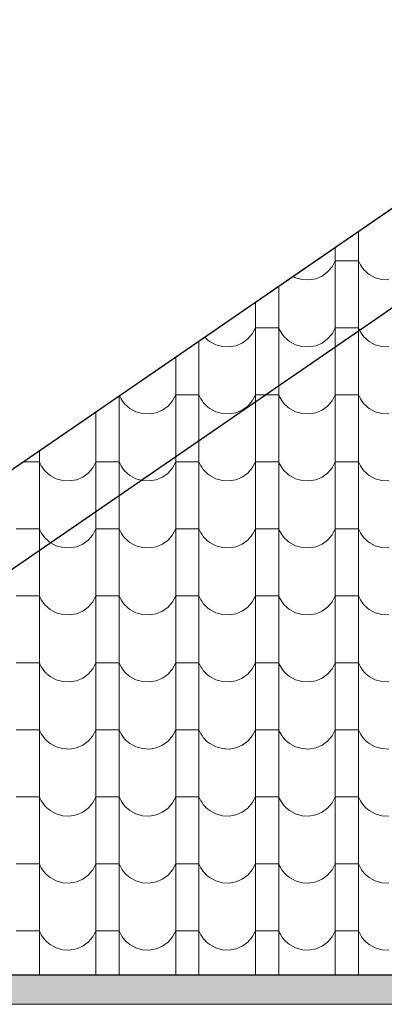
# Model space of a CAD drawing. Header units: millimetres. Extents: x -29624 to 9939, y -6894 to 6495.
# Tile 109 of 243: x -7949 to -7799, y -3588 to -3181. Entities that reach past the tile are written whole.
import ezdxf

# ---------------------------------------------------------------- set-up
doc = ezdxf.new("R2010")
doc.units = ezdxf.units.MM
doc.header["$MEASUREMENT"] = 0
doc.layers.add('810-G Ogólne', color=7, linetype='Continuous')
doc.layers.add('990-D Import IFC', color=7, linetype='Continuous')

# ---------------------------------------------------------------- blocks, each defined once
blk = doc.blocks.new('*X1822', base_point=(515069.4, 47309.9))
at = {"layer": '990-D Import IFC', "color": 251, "linetype": 'Continuous', "lineweight": 13, "true_color": 0x6a6a6a}
for p, q in [((522707.5, -16663.3), (522707.5, -16677.1)), ((522707.5, -16677.1), (522707.5, -16954.1)), ((522611.4, -16729.3), (522611.4, -16954.1)), ((522598.1, -16810.2), (522611.4, -16785.2)), ((522659.4, -16785.2), (522611.4, -16785.2)), ((522707.5, -16785.2), (522659.4, -16785.2)), ((522707.5, -16785.2), (522711.1, -16793.5)), ((522711.1, -16793.5), (522715.4, -16801.6)), ((522715.4, -16801.6), (522720.2, -16809.3)), ((522436.3, -16849.6), (522446.7, -16855.4)), ((522530.4, -16859.5), (522556.5, -16848.4)), ((522556.5, -16848.4), (522579.4, -16831.7)), ((522579.4, -16831.7), (522598.1, -16810.2)), ((522720.2, -16809.3), (522725.5, -16816.7)), ((522725.5, -16816.7), (522731.4, -16823.6)), ((522731.4, -16823.6), (522737.8, -16830.1)), ((522737.8, -16830.1), (522744.6, -16836.2)), ((522744.6, -16836.2), (522751.9, -16841.7)), ((522751.9, -16841.7), (522776.7, -16855.4)), ((522377.5, -16890), (522377.5, -16954.1)), ((522446.7, -16855.4), (522474.1, -16863.1)), ((522474.1, -16863.1), (522502.4, -16864.5)), ((522502.4, -16864.5), (522530.4, -16859.5)), ((522776.7, -16855.4), (522804.1, -16863.1)), ((522804.1, -16863.1), (522832.4, -16864.5)), ((522281.4, -16956), (522281.4, -17231.1)), ((522377.5, -16954.1), (522377.5, -17231.1)), ((522611.4, -16954.1), (522611.4, -17231.1)), ((522707.5, -16954.1), (522707.5, -17231.1)), ((522249.4, -17108.7), (522268.1, -17087.2)), ((522268.1, -17087.2), (522281.4, -17062.2)), ((522329.4, -17062.2), (522281.4, -17062.2)), ((522377.5, -17062.2), (522329.4, -17062.2)), ((522377.5, -17062.2), (522381.1, -17070.5)), ((522381.1, -17070.5), (522385.4, -17078.6)), ((522385.4, -17078.6), (522390.2, -17086.3)), ((522390.2, -17086.3), (522395.5, -17093.7)), ((522395.5, -17093.7), (522401.4, -17100.6)), ((522579.4, -17108.7), (522598.1, -17087.2)), ((522598.1, -17087.2), (522611.4, -17062.2)), ((522659.4, -17062.2), (522611.4, -17062.2)), ((522707.5, -17062.2), (522659.4, -17062.2)), ((522707.5, -17062.2), (522711.1, -17070.5)), ((522711.1, -17070.5), (522715.4, -17078.6)), ((522715.4, -17078.6), (522720.2, -17086.3)), ((522720.2, -17086.3), (522725.5, -17093.7)), ((522725.5, -17093.7), (522731.4, -17100.6)), ((522047.5, -17116.7), (522047.5, -17231.1)), ((522071.2, -17100.4), (522071.4, -17100.6)), ((522071.4, -17100.6), (522077.8, -17107.1)), ((522077.8, -17107.1), (522084.6, -17113.2)), ((522084.6, -17113.2), (522091.9, -17118.7)), ((522091.9, -17118.7), (522116.7, -17132.4)), ((522116.7, -17132.4), (522144.1, -17140.1)), ((522200.4, -17136.5), (522226.5, -17125.4)), ((522226.5, -17125.4), (522249.4, -17108.7)), ((522401.4, -17100.6), (522407.8, -17107.1)), ((522407.8, -17107.1), (522414.6, -17113.2)), ((522414.6, -17113.2), (522421.9, -17118.7)), ((522421.9, -17118.7), (522446.7, -17132.4)), ((522446.7, -17132.4), (522474.1, -17140.1)), ((522530.4, -17136.5), (522556.5, -17125.4)), ((522556.5, -17125.4), (522579.4, -17108.7)), ((522731.4, -17100.6), (522737.8, -17107.1)), ((522737.8, -17107.1), (522744.6, -17113.2)), ((522744.6, -17113.2), (522751.9, -17118.7)), ((522751.9, -17118.7), (522776.7, -17132.4)), ((522776.7, -17132.4), (522804.1, -17140.1)), ((522144.1, -17140.1), (522172.4, -17141.5)), ((522172.4, -17141.5), (522200.4, -17136.5)), ((522474.1, -17140.1), (522502.4, -17141.5)), ((522502.4, -17141.5), (522530.4, -17136.5)), ((522804.1, -17140.1), (522832.4, -17141.5)), ((521951.4, -17182.7), (521951.4, -17231.1)), ((521951.4, -17231.1), (521951.4, -17508.1)), ((522047.5, -17231.1), (522047.5, -17508.1)), ((522281.4, -17231.1), (522281.4, -17508.1)), ((522377.5, -17231.1), (522377.5, -17508.1)), ((522611.4, -17231.1), (522611.4, -17508.1)), ((522707.5, -17231.1), (522707.5, -17508.1)), ((521717.5, -17343.4), (521717.5, -17508.1)), ((521718.9, -17342.4), (521721.1, -17347.5)), ((521721.1, -17347.5), (521725.4, -17355.6)), ((521725.4, -17355.6), (521730.2, -17363.3)), ((521730.2, -17363.3), (521735.5, -17370.7)), ((521735.5, -17370.7), (521741.4, -17377.6)), ((521741.4, -17377.6), (521747.8, -17384.1)), ((521919.4, -17385.7), (521938.1, -17364.2)), ((521938.1, -17364.2), (521951.4, -17339.2)), ((521999.4, -17339.2), (521951.4, -17339.2)), ((522047.5, -17339.2), (521999.4, -17339.2)), ((522047.5, -17339.2), (522051.1, -17347.5)), ((522051.1, -17347.5), (522055.4, -17355.6)), ((522055.4, -17355.6), (522060.2, -17363.3)), ((522060.2, -17363.3), (522065.5, -17370.7)), ((522065.5, -17370.7), (522071.4, -17377.6)), ((522071.4, -17377.6), (522077.8, -17384.1)), ((522249.4, -17385.7), (522268.1, -17364.2)), ((522268.1, -17364.2), (522281.4, -17339.2)), ((522329.4, -17339.2), (522281.4, -17339.2)), ((522377.5, -17339.2), (522329.4, -17339.2)), ((522377.5, -17339.2), (522381.1, -17347.5)), ((522381.1, -17347.5), (522385.4, -17355.6)), ((522385.4, -17355.6), (522390.2, -17363.3)), ((522390.2, -17363.3), (522395.5, -17370.7)), ((522395.5, -17370.7), (522401.4, -17377.6)), ((522401.4, -17377.6), (522407.8, -17384.1)), ((522579.4, -17385.7), (522598.1, -17364.2)), ((522598.1, -17364.2), (522611.4, -17339.2)), ((522659.4, -17339.2), (522611.4, -17339.2)), ((522707.5, -17339.2), (522659.4, -17339.2)), ((522707.5, -17339.2), (522711.1, -17347.5)), ((522711.1, -17347.5), (522715.4, -17355.6)), ((522715.4, -17355.6), (522720.2, -17363.3)), ((522720.2, -17363.3), (522725.5, -17370.7)), ((522725.5, -17370.7), (522731.4, -17377.6)), ((522731.4, -17377.6), (522737.8, -17384.1)), ((521621.4, -17409.4), (521621.4, -17508.1)), ((521747.8, -17384.1), (521754.6, -17390.2)), ((521754.6, -17390.2), (521761.9, -17395.7)), ((521761.9, -17395.7), (521786.7, -17409.4)), ((521786.7, -17409.4), (521814.1, -17417.1)), ((521814.1, -17417.1), (521842.4, -17418.5)), ((521842.4, -17418.5), (521870.4, -17413.5)), ((521870.4, -17413.5), (521896.5, -17402.4)), ((521896.5, -17402.4), (521919.4, -17385.7)), ((522077.8, -17384.1), (522084.6, -17390.2)), ((522084.6, -17390.2), (522091.9, -17395.7)), ((522091.9, -17395.7), (522116.7, -17409.4)), ((522116.7, -17409.4), (522144.1, -17417.1)), ((522144.1, -17417.1), (522172.4, -17418.5)), ((522172.4, -17418.5), (522200.4, -17413.5)), ((522200.4, -17413.5), (522226.5, -17402.4)), ((522226.5, -17402.4), (522249.4, -17385.7)), ((522407.8, -17384.1), (522414.6, -17390.2)), ((522414.6, -17390.2), (522421.9, -17395.7)), ((522421.9, -17395.7), (522446.7, -17409.4)), ((522446.7, -17409.4), (522474.1, -17417.1)), ((522474.1, -17417.1), (522502.4, -17418.5)), ((522502.4, -17418.5), (522530.4, -17413.5)), ((522530.4, -17413.5), (522556.5, -17402.4)), ((522556.5, -17402.4), (522579.4, -17385.7)), ((522737.8, -17384.1), (522744.6, -17390.2)), ((522744.6, -17390.2), (522751.9, -17395.7)), ((522751.9, -17395.7), (522776.7, -17409.4)), ((522776.7, -17409.4), (522804.1, -17417.1)), ((522804.1, -17417.1), (522832.4, -17418.5)), ((521621.4, -17508.1), (521621.4, -17785.1)), ((521717.5, -17508.1), (521717.5, -17785.1)), ((521951.4, -17508.1), (521951.4, -17785.1)), ((522047.5, -17508.1), (522047.5, -17785.1)), ((522281.4, -17508.1), (522281.4, -17785.1)), ((522377.5, -17508.1), (522377.5, -17785.1)), ((522611.4, -17508.1), (522611.4, -17785.1)), ((522707.5, -17508.1), (522707.5, -17785.1)), ((521387.5, -17570.1), (521387.5, -17785.1)), ((521339.4, -17616.2), (521320.4, -17616.2)), ((521387.5, -17616.2), (521339.4, -17616.2)), ((521387.5, -17616.2), (521391.1, -17624.5)), ((521608.1, -17641.2), (521621.4, -17616.2)), ((521669.4, -17616.2), (521621.4, -17616.2)), ((521717.5, -17616.2), (521669.4, -17616.2)), ((521717.5, -17616.2), (521721.1, -17624.5)), ((521938.1, -17641.2), (521951.4, -17616.2)), ((521999.4, -17616.2), (521951.4, -17616.2)), ((522047.5, -17616.2), (521999.4, -17616.2)), ((522047.5, -17616.2), (522051.1, -17624.5)), ((522268.1, -17641.2), (522281.4, -17616.2)), ((522329.4, -17616.2), (522281.4, -17616.2)), ((522377.5, -17616.2), (522329.4, -17616.2)), ((522377.5, -17616.2), (522381.1, -17624.5)), ((522598.1, -17641.2), (522611.4, -17616.2)), ((522659.4, -17616.2), (522611.4, -17616.2)), ((522707.5, -17616.2), (522659.4, -17616.2)), ((522707.5, -17616.2), (522711.1, -17624.5)), ((521391.1, -17624.5), (521395.4, -17632.6)), ((521395.4, -17632.6), (521400.2, -17640.3)), ((521400.2, -17640.3), (521405.5, -17647.7)), ((521405.5, -17647.7), (521411.4, -17654.6)), ((521411.4, -17654.6), (521417.8, -17661.1)), ((521417.8, -17661.1), (521424.6, -17667.2)), ((521566.5, -17679.4), (521589.4, -17662.7)), ((521589.4, -17662.7), (521608.1, -17641.2)), ((521721.1, -17624.5), (521725.4, -17632.6)), ((521725.4, -17632.6), (521730.2, -17640.3)), ((521730.2, -17640.3), (521735.5, -17647.7)), ((521735.5, -17647.7), (521741.4, -17654.6)), ((521741.4, -17654.6), (521747.8, -17661.1)), ((521747.8, -17661.1), (521754.6, -17667.2)), ((521896.5, -17679.4), (521919.4, -17662.7)), ((521919.4, -17662.7), (521938.1, -17641.2)), ((522051.1, -17624.5), (522055.4, -17632.6)), ((522055.4, -17632.6), (522060.2, -17640.3)), ((522060.2, -17640.3), (522065.5, -17647.7)), ((522065.5, -17647.7), (522071.4, -17654.6)), ((522071.4, -17654.6), (522077.8, -17661.1)), ((522077.8, -17661.1), (522084.6, -17667.2)), ((522226.5, -17679.4), (522249.4, -17662.7)), ((522249.4, -17662.7), (522268.1, -17641.2)), ((522381.1, -17624.5), (522385.4, -17632.6)), ((522385.4, -17632.6), (522390.2, -17640.3)), ((522390.2, -17640.3), (522395.5, -17647.7)), ((522395.5, -17647.7), (522401.4, -17654.6)), ((522401.4, -17654.6), (522407.8, -17661.1)), ((522407.8, -17661.1), (522414.6, -17667.2)), ((522556.5, -17679.4), (522579.4, -17662.7)), ((522579.4, -17662.7), (522598.1, -17641.2)), ((522711.1, -17624.5), (522715.4, -17632.6)), ((522715.4, -17632.6), (522720.2, -17640.3)), ((522720.2, -17640.3), (522725.5, -17647.7)), ((522725.5, -17647.7), (522731.4, -17654.6)), ((522731.4, -17654.6), (522737.8, -17661.1)), ((522737.8, -17661.1), (522744.6, -17667.2)), ((521424.6, -17667.2), (521431.9, -17672.7)), ((521431.9, -17672.7), (521456.7, -17686.4)), ((521456.7, -17686.4), (521484.1, -17694.1)), ((521484.1, -17694.1), (521512.4, -17695.5)), ((521512.4, -17695.5), (521540.4, -17690.5)), ((521540.4, -17690.5), (521566.5, -17679.4)), ((521754.6, -17667.2), (521761.9, -17672.7)), ((521761.9, -17672.7), (521786.7, -17686.4)), ((521786.7, -17686.4), (521814.1, -17694.1)), ((521814.1, -17694.1), (521842.4, -17695.5)), ((521842.4, -17695.5), (521870.4, -17690.5)), ((521870.4, -17690.5), (521896.5, -17679.4)), ((522084.6, -17667.2), (522091.9, -17672.7)), ((522091.9, -17672.7), (522116.7, -17686.4)), ((522116.7, -17686.4), (522144.1, -17694.1)), ((522144.1, -17694.1), (522172.4, -17695.5)), ((522172.4, -17695.5), (522200.4, -17690.5)), ((522200.4, -17690.5), (522226.5, -17679.4)), ((522414.6, -17667.2), (522421.9, -17672.7)), ((522421.9, -17672.7), (522446.7, -17686.4)), ((522446.7, -17686.4), (522474.1, -17694.1)), ((522474.1, -17694.1), (522502.4, -17695.5)), ((522502.4, -17695.5), (522530.4, -17690.5)), ((522530.4, -17690.5), (522556.5, -17679.4)), ((522744.6, -17667.2), (522751.9, -17672.7)), ((522751.9, -17672.7), (522776.7, -17686.4)), ((522776.7, -17686.4), (522804.1, -17694.1)), ((522804.1, -17694.1), (522832.4, -17695.5)), ((521387.5, -17785.1), (521387.5, -18062.1)), ((521621.4, -17785.1), (521621.4, -18062.1)), ((521717.5, -17785.1), (521717.5, -18062.1)), ((521951.4, -17785.1), (521951.4, -18062.1)), ((522047.5, -17785.1), (522047.5, -18062.1)), ((522281.4, -17785.1), (522281.4, -18062.1)), ((522377.5, -17785.1), (522377.5, -18062.1)), ((522611.4, -17785.1), (522611.4, -18062.1)), ((522707.5, -17785.1), (522707.5, -18062.1)), ((521339.4, -17893.2), (521291.4, -17893.2)), ((521387.5, -17893.2), (521339.4, -17893.2)), ((521387.5, -17893.2), (521391.1, -17901.5)), ((521391.1, -17901.5), (521395.4, -17909.6)), ((521608.1, -17918.2), (521621.4, -17893.2)), ((521669.4, -17893.2), (521621.4, -17893.2)), ((521717.5, -17893.2), (521669.4, -17893.2)), ((521717.5, -17893.2), (521721.1, -17901.5)), ((521721.1, -17901.5), (521725.4, -17909.6)), ((521938.1, -17918.2), (521951.4, -17893.2)), ((521999.4, -17893.2), (521951.4, -17893.2)), ((522047.5, -17893.2), (521999.4, -17893.2)), ((522047.5, -17893.2), (522051.1, -17901.5)), ((522051.1, -17901.5), (522055.4, -17909.6)), ((522268.1, -17918.2), (522281.4, -17893.2)), ((522329.4, -17893.2), (522281.4, -17893.2)), ((522377.5, -17893.2), (522329.4, -17893.2)), ((522377.5, -17893.2), (522381.1, -17901.5)), ((522381.1, -17901.5), (522385.4, -17909.6)), ((522598.1, -17918.2), (522611.4, -17893.2)), ((522659.4, -17893.2), (522611.4, -17893.2)), ((522707.5, -17893.2), (522659.4, -17893.2)), ((522707.5, -17893.2), (522711.1, -17901.5)), ((522711.1, -17901.5), (522715.4, -17909.6)), ((521395.4, -17909.6), (521400.2, -17917.3)), ((521400.2, -17917.3), (521405.5, -17924.7)), ((521405.5, -17924.7), (521411.4, -17931.6)), ((521411.4, -17931.6), (521417.8, -17938.1)), ((521417.8, -17938.1), (521424.6, -17944.2)), ((521424.6, -17944.2), (521431.9, -17949.7)), ((521566.5, -17956.4), (521589.4, -17939.7)), ((521589.4, -17939.7), (521608.1, -17918.2)), ((521725.4, -17909.6), (521730.2, -17917.3)), ((521730.2, -17917.3), (521735.5, -17924.7)), ((521735.5, -17924.7), (521741.4, -17931.6)), ((521741.4, -17931.6), (521747.8, -17938.1)), ((521747.8, -17938.1), (521754.6, -17944.2)), ((521754.6, -17944.2), (521761.9, -17949.7)), ((521896.5, -17956.4), (521919.4, -17939.7)), ((521919.4, -17939.7), (521938.1, -17918.2)), ((522055.4, -17909.6), (522060.2, -17917.3)), ((522060.2, -17917.3), (522065.5, -17924.7)), ((522065.5, -17924.7), (522071.4, -17931.6)), ((522071.4, -17931.6), (522077.8, -17938.1)), ((522077.8, -17938.1), (522084.6, -17944.2)), ((522084.6, -17944.2), (522091.9, -17949.7)), ((522226.5, -17956.4), (522249.4, -17939.7)), ((522249.4, -17939.7), (522268.1, -17918.2)), ((522385.4, -17909.6), (522390.2, -17917.3)), ((522390.2, -17917.3), (522395.5, -17924.7)), ((522395.5, -17924.7), (522401.4, -17931.6)), ((522401.4, -17931.6), (522407.8, -17938.1)), ((522407.8, -17938.1), (522414.6, -17944.2)), ((522414.6, -17944.2), (522421.9, -17949.7)), ((522556.5, -17956.4), (522579.4, -17939.7)), ((522579.4, -17939.7), (522598.1, -17918.2)), ((522715.4, -17909.6), (522720.2, -17917.3)), ((522720.2, -17917.3), (522725.5, -17924.7)), ((522725.5, -17924.7), (522731.4, -17931.6)), ((522731.4, -17931.6), (522737.8, -17938.1)), ((522737.8, -17938.1), (522744.6, -17944.2)), ((522744.6, -17944.2), (522751.9, -17949.7)), ((521431.9, -17949.7), (521456.7, -17963.4)), ((521456.7, -17963.4), (521484.1, -17971.1)), ((521484.1, -17971.1), (521512.4, -17972.5)), ((521512.4, -17972.5), (521540.4, -17967.5)), ((521540.4, -17967.5), (521566.5, -17956.4)), ((521761.9, -17949.7), (521786.7, -17963.4)), ((521786.7, -17963.4), (521814.1, -17971.1)), ((521814.1, -17971.1), (521842.4, -17972.5)), ((521842.4, -17972.5), (521870.4, -17967.5)), ((521870.4, -17967.5), (521896.5, -17956.4)), ((522091.9, -17949.7), (522116.7, -17963.4)), ((522116.7, -17963.4), (522144.1, -17971.1)), ((522144.1, -17971.1), (522172.4, -17972.5)), ((522172.4, -17972.5), (522200.4, -17967.5)), ((522200.4, -17967.5), (522226.5, -17956.4)), ((522421.9, -17949.7), (522446.7, -17963.4)), ((522446.7, -17963.4), (522474.1, -17971.1)), ((522474.1, -17971.1), (522502.4, -17972.5)), ((522502.4, -17972.5), (522530.4, -17967.5)), ((522530.4, -17967.5), (522556.5, -17956.4)), ((522751.9, -17949.7), (522776.7, -17963.4)), ((522776.7, -17963.4), (522804.1, -17971.1)), ((522804.1, -17971.1), (522832.4, -17972.5)), ((521387.5, -18062.1), (521387.5, -18339.1)), ((521621.4, -18062.1), (521621.4, -18339.1)), ((521717.5, -18062.1), (521717.5, -18339.1)), ((521951.4, -18062.1), (521951.4, -18339.1)), ((522047.5, -18062.1), (522047.5, -18339.1)), ((522281.4, -18062.1), (522281.4, -18339.1)), ((522377.5, -18062.1), (522377.5, -18339.1)), ((522611.4, -18062.1), (522611.4, -18339.1)), ((522707.5, -18062.1), (522707.5, -18339.1)), ((521339.4, -18170.2), (521291.4, -18170.2)), ((521387.5, -18170.2), (521339.4, -18170.2)), ((521387.5, -18170.2), (521391.1, -18178.5)), ((521391.1, -18178.5), (521395.4, -18186.6)), ((521395.4, -18186.6), (521400.2, -18194.3)), ((521608.1, -18195.2), (521621.4, -18170.2)), ((521669.4, -18170.2), (521621.4, -18170.2)), ((521717.5, -18170.2), (521669.4, -18170.2)), ((521717.5, -18170.2), (521721.1, -18178.5)), ((521721.1, -18178.5), (521725.4, -18186.6)), ((521725.4, -18186.6), (521730.2, -18194.3)), ((521938.1, -18195.2), (521951.4, -18170.2)), ((521999.4, -18170.2), (521951.4, -18170.2)), ((522047.5, -18170.2), (521999.4, -18170.2)), ((522047.5, -18170.2), (522051.1, -18178.5)), ((522051.1, -18178.5), (522055.4, -18186.6)), ((522055.4, -18186.6), (522060.2, -18194.3)), ((522268.1, -18195.2), (522281.4, -18170.2)), ((522329.4, -18170.2), (522281.4, -18170.2)), ((522377.5, -18170.2), (522329.4, -18170.2)), ((522377.5, -18170.2), (522381.1, -18178.5)), ((522381.1, -18178.5), (522385.4, -18186.6)), ((522385.4, -18186.6), (522390.2, -18194.3)), ((522598.1, -18195.2), (522611.4, -18170.2)), ((522659.4, -18170.2), (522611.4, -18170.2)), ((522707.5, -18170.2), (522659.4, -18170.2)), ((522707.5, -18170.2), (522711.1, -18178.5)), ((522711.1, -18178.5), (522715.4, -18186.6)), ((522715.4, -18186.6), (522720.2, -18194.3)), ((521400.2, -18194.3), (521405.5, -18201.7)), ((521405.5, -18201.7), (521411.4, -18208.6)), ((521411.4, -18208.6), (521417.8, -18215.1)), ((521417.8, -18215.1), (521424.6, -18221.2)), ((521424.6, -18221.2), (521431.9, -18226.7)), ((521431.9, -18226.7), (521456.7, -18240.4)), ((521540.4, -18244.5), (521566.5, -18233.4)), ((521566.5, -18233.4), (521589.4, -18216.7)), ((521589.4, -18216.7), (521608.1, -18195.2)), ((521730.2, -18194.3), (521735.5, -18201.7)), ((521735.5, -18201.7), (521741.4, -18208.6)), ((521741.4, -18208.6), (521747.8, -18215.1)), ((521747.8, -18215.1), (521754.6, -18221.2)), ((521754.6, -18221.2), (521761.9, -18226.7)), ((521761.9, -18226.7), (521786.7, -18240.4)), ((521870.4, -18244.5), (521896.5, -18233.4)), ((521896.5, -18233.4), (521919.4, -18216.7)), ((521919.4, -18216.7), (521938.1, -18195.2)), ((522060.2, -18194.3), (522065.5, -18201.7)), ((522065.5, -18201.7), (522071.4, -18208.6)), ((522071.4, -18208.6), (522077.8, -18215.1)), ((522077.8, -18215.1), (522084.6, -18221.2)), ((522084.6, -18221.2), (522091.9, -18226.7)), ((522091.9, -18226.7), (522116.7, -18240.4)), ((522200.4, -18244.5), (522226.5, -18233.4)), ((522226.5, -18233.4), (522249.4, -18216.7)), ((522249.4, -18216.7), (522268.1, -18195.2)), ((522390.2, -18194.3), (522395.5, -18201.7)), ((522395.5, -18201.7), (522401.4, -18208.6)), ((522401.4, -18208.6), (522407.8, -18215.1)), ((522407.8, -18215.1), (522414.6, -18221.2)), ((522414.6, -18221.2), (522421.9, -18226.7)), ((522421.9, -18226.7), (522446.7, -18240.4)), ((522530.4, -18244.5), (522556.5, -18233.4)), ((522556.5, -18233.4), (522579.4, -18216.7)), ((522579.4, -18216.7), (522598.1, -18195.2)), ((522720.2, -18194.3), (522725.5, -18201.7)), ((522725.5, -18201.7), (522731.4, -18208.6)), ((522731.4, -18208.6), (522737.8, -18215.1)), ((522737.8, -18215.1), (522744.6, -18221.2)), ((522744.6, -18221.2), (522751.9, -18226.7)), ((522751.9, -18226.7), (522776.7, -18240.4)), ((521456.7, -18240.4), (521484.1, -18248.1)), ((521484.1, -18248.1), (521512.4, -18249.5)), ((521512.4, -18249.5), (521540.4, -18244.5)), ((521786.7, -18240.4), (521814.1, -18248.1)), ((521814.1, -18248.1), (521842.4, -18249.5)), ((521842.4, -18249.5), (521870.4, -18244.5)), ((522116.7, -18240.4), (522144.1, -18248.1)), ((522144.1, -18248.1), (522172.4, -18249.5)), ((522172.4, -18249.5), (522200.4, -18244.5)), ((522446.7, -18240.4), (522474.1, -18248.1)), ((522474.1, -18248.1), (522502.4, -18249.5)), ((522502.4, -18249.5), (522530.4, -18244.5)), ((522776.7, -18240.4), (522804.1, -18248.1)), ((522804.1, -18248.1), (522832.4, -18249.5)), ((521387.5, -18339.1), (521387.5, -18616.1)), ((521621.4, -18339.1), (521621.4, -18616.1)), ((521717.5, -18339.1), (521717.5, -18616.1)), ((521951.4, -18339.1), (521951.4, -18616.1)), ((522047.5, -18339.1), (522047.5, -18616.1)), ((522281.4, -18339.1), (522281.4, -18616.1)), ((522377.5, -18339.1), (522377.5, -18616.1)), ((522611.4, -18339.1), (522611.4, -18616.1)), ((522707.5, -18339.1), (522707.5, -18616.1)), ((521339.4, -18447.2), (521291.4, -18447.2)), ((521387.5, -18447.2), (521339.4, -18447.2)), ((521387.5, -18447.2), (521391.1, -18455.5)), ((521391.1, -18455.5), (521395.4, -18463.6)), ((521395.4, -18463.6), (521400.2, -18471.3)), ((521400.2, -18471.3), (521405.5, -18478.7)), ((521589.4, -18493.7), (521608.1, -18472.2)), ((521608.1, -18472.2), (521621.4, -18447.2)), ((521669.4, -18447.2), (521621.4, -18447.2)), ((521717.5, -18447.2), (521669.4, -18447.2)), ((521717.5, -18447.2), (521721.1, -18455.5)), ((521721.1, -18455.5), (521725.4, -18463.6)), ((521725.4, -18463.6), (521730.2, -18471.3)), ((521730.2, -18471.3), (521735.5, -18478.7)), ((521919.4, -18493.7), (521938.1, -18472.2)), ((521938.1, -18472.2), (521951.4, -18447.2)), ((521999.4, -18447.2), (521951.4, -18447.2)), ((522047.5, -18447.2), (521999.4, -18447.2)), ((522047.5, -18447.2), (522051.1, -18455.5)), ((522051.1, -18455.5), (522055.4, -18463.6)), ((522055.4, -18463.6), (522060.2, -18471.3)), ((522060.2, -18471.3), (522065.5, -18478.7)), ((522249.4, -18493.7), (522268.1, -18472.2)), ((522268.1, -18472.2), (522281.4, -18447.2)), ((522329.4, -18447.2), (522281.4, -18447.2)), ((522377.5, -18447.2), (522329.4, -18447.2)), ((522377.5, -18447.2), (522381.1, -18455.5)), ((522381.1, -18455.5), (522385.4, -18463.6)), ((522385.4, -18463.6), (522390.2, -18471.3)), ((522390.2, -18471.3), (522395.5, -18478.7)), ((522579.4, -18493.7), (522598.1, -18472.2)), ((522598.1, -18472.2), (522611.4, -18447.2)), ((522659.4, -18447.2), (522611.4, -18447.2)), ((522707.5, -18447.2), (522659.4, -18447.2)), ((522707.5, -18447.2), (522711.1, -18455.5)), ((522711.1, -18455.5), (522715.4, -18463.6)), ((522715.4, -18463.6), (522720.2, -18471.3)), ((522720.2, -18471.3), (522725.5, -18478.7)), ((521405.5, -18478.7), (521411.4, -18485.6)), ((521411.4, -18485.6), (521417.8, -18492.1)), ((521417.8, -18492.1), (521424.6, -18498.2)), ((521424.6, -18498.2), (521431.9, -18503.7)), ((521431.9, -18503.7), (521456.7, -18517.4)), ((521456.7, -18517.4), (521484.1, -18525.1)), ((521540.4, -18521.5), (521566.5, -18510.4)), ((521566.5, -18510.4), (521589.4, -18493.7)), ((521735.5, -18478.7), (521741.4, -18485.6)), ((521741.4, -18485.6), (521747.8, -18492.1)), ((521747.8, -18492.1), (521754.6, -18498.2)), ((521754.6, -18498.2), (521761.9, -18503.7)), ((521761.9, -18503.7), (521786.7, -18517.4)), ((521786.7, -18517.4), (521814.1, -18525.1)), ((521870.4, -18521.5), (521896.5, -18510.4)), ((521896.5, -18510.4), (521919.4, -18493.7)), ((522065.5, -18478.7), (522071.4, -18485.6)), ((522071.4, -18485.6), (522077.8, -18492.1)), ((522077.8, -18492.1), (522084.6, -18498.2)), ((522084.6, -18498.2), (522091.9, -18503.7)), ((522091.9, -18503.7), (522116.7, -18517.4)), ((522116.7, -18517.4), (522144.1, -18525.1)), ((522200.4, -18521.5), (522226.5, -18510.4)), ((522226.5, -18510.4), (522249.4, -18493.7)), ((522395.5, -18478.7), (522401.4, -18485.6)), ((522401.4, -18485.6), (522407.8, -18492.1)), ((522407.8, -18492.1), (522414.6, -18498.2)), ((522414.6, -18498.2), (522421.9, -18503.7)), ((522421.9, -18503.7), (522446.7, -18517.4)), ((522446.7, -18517.4), (522474.1, -18525.1)), ((522530.4, -18521.5), (522556.5, -18510.4)), ((522556.5, -18510.4), (522579.4, -18493.7)), ((522725.5, -18478.7), (522731.4, -18485.6)), ((522731.4, -18485.6), (522737.8, -18492.1)), ((522737.8, -18492.1), (522744.6, -18498.2)), ((522744.6, -18498.2), (522751.9, -18503.7)), ((522751.9, -18503.7), (522776.7, -18517.4)), ((522776.7, -18517.4), (522804.1, -18525.1)), ((521484.1, -18525.1), (521512.4, -18526.5)), ((521512.4, -18526.5), (521540.4, -18521.5)), ((521814.1, -18525.1), (521842.4, -18526.5)), ((521842.4, -18526.5), (521870.4, -18521.5)), ((522144.1, -18525.1), (522172.4, -18526.5)), ((522172.4, -18526.5), (522200.4, -18521.5)), ((522474.1, -18525.1), (522502.4, -18526.5)), ((522502.4, -18526.5), (522530.4, -18521.5)), ((522804.1, -18525.1), (522832.4, -18526.5)), ((521387.5, -18616.1), (521387.5, -18893.1)), ((521621.4, -18616.1), (521621.4, -18893.1)), ((521717.5, -18616.1), (521717.5, -18893.1)), ((521951.4, -18616.1), (521951.4, -18893.1)), ((522047.5, -18616.1), (522047.5, -18893.1)), ((522281.4, -18616.1), (522281.4, -18893.1)), ((522377.5, -18616.1), (522377.5, -18893.1)), ((522611.4, -18616.1), (522611.4, -18893.1)), ((522707.5, -18616.1), (522707.5, -18893.1)), ((521339.4, -18724.2), (521291.4, -18724.2)), ((521387.5, -18724.2), (521339.4, -18724.2)), ((521387.5, -18724.2), (521391.1, -18732.5)), ((521391.1, -18732.5), (521395.4, -18740.6)), ((521395.4, -18740.6), (521400.2, -18748.3)), ((521400.2, -18748.3), (521405.5, -18755.7)), ((521405.5, -18755.7), (521411.4, -18762.6)), ((521411.4, -18762.6), (521417.8, -18769.1)), ((521589.4, -18770.7), (521608.1, -18749.2)), ((521608.1, -18749.2), (521621.4, -18724.2)), ((521669.4, -18724.2), (521621.4, -18724.2)), ((521717.5, -18724.2), (521669.4, -18724.2)), ((521717.5, -18724.2), (521721.1, -18732.5)), ((521721.1, -18732.5), (521725.4, -18740.6)), ((521725.4, -18740.6), (521730.2, -18748.3)), ((521730.2, -18748.3), (521735.5, -18755.7)), ((521735.5, -18755.7), (521741.4, -18762.6)), ((521741.4, -18762.6), (521747.8, -18769.1)), ((521919.4, -18770.7), (521938.1, -18749.2)), ((521938.1, -18749.2), (521951.4, -18724.2)), ((521999.4, -18724.2), (521951.4, -18724.2)), ((522047.5, -18724.2), (521999.4, -18724.2)), ((522047.5, -18724.2), (522051.1, -18732.5)), ((522051.1, -18732.5), (522055.4, -18740.6)), ((522055.4, -18740.6), (522060.2, -18748.3)), ((522060.2, -18748.3), (522065.5, -18755.7)), ((522065.5, -18755.7), (522071.4, -18762.6)), ((522071.4, -18762.6), (522077.8, -18769.1)), ((522249.4, -18770.7), (522268.1, -18749.2)), ((522268.1, -18749.2), (522281.4, -18724.2)), ((522329.4, -18724.2), (522281.4, -18724.2)), ((522377.5, -18724.2), (522329.4, -18724.2)), ((522377.5, -18724.2), (522381.1, -18732.5)), ((522381.1, -18732.5), (522385.4, -18740.6)), ((522385.4, -18740.6), (522390.2, -18748.3)), ((522390.2, -18748.3), (522395.5, -18755.7)), ((522395.5, -18755.7), (522401.4, -18762.6)), ((522401.4, -18762.6), (522407.8, -18769.1)), ((522579.4, -18770.7), (522598.1, -18749.2)), ((522598.1, -18749.2), (522611.4, -18724.2)), ((522659.4, -18724.2), (522611.4, -18724.2)), ((522707.5, -18724.2), (522659.4, -18724.2)), ((522707.5, -18724.2), (522711.1, -18732.5)), ((522711.1, -18732.5), (522715.4, -18740.6)), ((522715.4, -18740.6), (522720.2, -18748.3)), ((522720.2, -18748.3), (522725.5, -18755.7)), ((522725.5, -18755.7), (522731.4, -18762.6)), ((522731.4, -18762.6), (522737.8, -18769.1)), ((521417.8, -18769.1), (521424.6, -18775.2)), ((521424.6, -18775.2), (521431.9, -18780.7)), ((521431.9, -18780.7), (521456.7, -18794.4)), ((521456.7, -18794.4), (521484.1, -18802.1)), ((521484.1, -18802.1), (521512.4, -18803.5)), ((521512.4, -18803.5), (521540.4, -18798.5)), ((521540.4, -18798.5), (521566.5, -18787.4)), ((521566.5, -18787.4), (521589.4, -18770.7)), ((521747.8, -18769.1), (521754.6, -18775.2)), ((521754.6, -18775.2), (521761.9, -18780.7)), ((521761.9, -18780.7), (521786.7, -18794.4)), ((521786.7, -18794.4), (521814.1, -18802.1)), ((521814.1, -18802.1), (521842.4, -18803.5)), ((521842.4, -18803.5), (521870.4, -18798.5)), ((521870.4, -18798.5), (521896.5, -18787.4)), ((521896.5, -18787.4), (521919.4, -18770.7)), ((522077.8, -18769.1), (522084.6, -18775.2)), ((522084.6, -18775.2), (522091.9, -18780.7)), ((522091.9, -18780.7), (522116.7, -18794.4)), ((522116.7, -18794.4), (522144.1, -18802.1)), ((522144.1, -18802.1), (522172.4, -18803.5)), ((522172.4, -18803.5), (522200.4, -18798.5)), ((522200.4, -18798.5), (522226.5, -18787.4)), ((522226.5, -18787.4), (522249.4, -18770.7)), ((522407.8, -18769.1), (522414.6, -18775.2)), ((522414.6, -18775.2), (522421.9, -18780.7)), ((522421.9, -18780.7), (522446.7, -18794.4)), ((522446.7, -18794.4), (522474.1, -18802.1)), ((522474.1, -18802.1), (522502.4, -18803.5)), ((522502.4, -18803.5), (522530.4, -18798.5)), ((522530.4, -18798.5), (522556.5, -18787.4)), ((522556.5, -18787.4), (522579.4, -18770.7)), ((522737.8, -18769.1), (522744.6, -18775.2)), ((522744.6, -18775.2), (522751.9, -18780.7)), ((522751.9, -18780.7), (522776.7, -18794.4)), ((522776.7, -18794.4), (522804.1, -18802.1)), ((522804.1, -18802.1), (522832.4, -18803.5)), ((521387.5, -18893.1), (521387.5, -19170.1)), ((521621.4, -18893.1), (521621.4, -19170.1)), ((521717.5, -18893.1), (521717.5, -19170.1)), ((521951.4, -18893.1), (521951.4, -19170.1)), ((522047.5, -18893.1), (522047.5, -19170.1)), ((522281.4, -18893.1), (522281.4, -19170.1)), ((522377.5, -18893.1), (522377.5, -19170.1)), ((522611.4, -18893.1), (522611.4, -19170.1)), ((522707.5, -18893.1), (522707.5, -19170.1)), ((521339.4, -19001.2), (521291.4, -19001.2)), ((521387.5, -19001.2), (521339.4, -19001.2)), ((521387.5, -19001.2), (521391.1, -19009.5)), ((521608.1, -19026.2), (521621.4, -19001.2)), ((521669.4, -19001.2), (521621.4, -19001.2)), ((521717.5, -19001.2), (521669.4, -19001.2)), ((521717.5, -19001.2), (521721.1, -19009.5)), ((521938.1, -19026.2), (521951.4, -19001.2)), ((521999.4, -19001.2), (521951.4, -19001.2)), ((522047.5, -19001.2), (521999.4, -19001.2)), ((522047.5, -19001.2), (522051.1, -19009.5)), ((522268.1, -19026.2), (522281.4, -19001.2)), ((522329.4, -19001.2), (522281.4, -19001.2)), ((522377.5, -19001.2), (522329.4, -19001.2)), ((522377.5, -19001.2), (522381.1, -19009.5)), ((522598.1, -19026.2), (522611.4, -19001.2)), ((522659.4, -19001.2), (522611.4, -19001.2)), ((522707.5, -19001.2), (522659.4, -19001.2)), ((522707.5, -19001.2), (522711.1, -19009.5)), ((521391.1, -19009.5), (521395.4, -19017.6)), ((521395.4, -19017.6), (521400.2, -19025.3)), ((521400.2, -19025.3), (521405.5, -19032.7)), ((521405.5, -19032.7), (521411.4, -19039.6)), ((521411.4, -19039.6), (521417.8, -19046.1)), ((521417.8, -19046.1), (521424.6, -19052.2)), ((521589.4, -19047.7), (521608.1, -19026.2)), ((521721.1, -19009.5), (521725.4, -19017.6)), ((521725.4, -19017.6), (521730.2, -19025.3)), ((521730.2, -19025.3), (521735.5, -19032.7)), ((521735.5, -19032.7), (521741.4, -19039.6)), ((521741.4, -19039.6), (521747.8, -19046.1)), ((521747.8, -19046.1), (521754.6, -19052.2)), ((521919.4, -19047.7), (521938.1, -19026.2)), ((522051.1, -19009.5), (522055.4, -19017.6)), ((522055.4, -19017.6), (522060.2, -19025.3)), ((522060.2, -19025.3), (522065.5, -19032.7)), ((522065.5, -19032.7), (522071.4, -19039.6)), ((522071.4, -19039.6), (522077.8, -19046.1)), ((522077.8, -19046.1), (522084.6, -19052.2)), ((522249.4, -19047.7), (522268.1, -19026.2)), ((522381.1, -19009.5), (522385.4, -19017.6)), ((522385.4, -19017.6), (522390.2, -19025.3)), ((522390.2, -19025.3), (522395.5, -19032.7)), ((522395.5, -19032.7), (522401.4, -19039.6)), ((522401.4, -19039.6), (522407.8, -19046.1)), ((522407.8, -19046.1), (522414.6, -19052.2)), ((522579.4, -19047.7), (522598.1, -19026.2)), ((522711.1, -19009.5), (522715.4, -19017.6)), ((522715.4, -19017.6), (522720.2, -19025.3)), ((522720.2, -19025.3), (522725.5, -19032.7)), ((522725.5, -19032.7), (522731.4, -19039.6)), ((522731.4, -19039.6), (522737.8, -19046.1)), ((522737.8, -19046.1), (522744.6, -19052.2)), ((521424.6, -19052.2), (521431.9, -19057.7)), ((521431.9, -19057.7), (521456.7, -19071.4)), ((521456.7, -19071.4), (521484.1, -19079.1)), ((521484.1, -19079.1), (521512.4, -19080.5)), ((521512.4, -19080.5), (521540.4, -19075.5)), ((521540.4, -19075.5), (521566.5, -19064.4)), ((521566.5, -19064.4), (521589.4, -19047.7)), ((521754.6, -19052.2), (521761.9, -19057.7)), ((521761.9, -19057.7), (521786.7, -19071.4)), ((521786.7, -19071.4), (521814.1, -19079.1)), ((521814.1, -19079.1), (521842.4, -19080.5)), ((521842.4, -19080.5), (521870.4, -19075.5)), ((521870.4, -19075.5), (521896.5, -19064.4)), ((521896.5, -19064.4), (521919.4, -19047.7)), ((522084.6, -19052.2), (522091.9, -19057.7)), ((522091.9, -19057.7), (522116.7, -19071.4)), ((522116.7, -19071.4), (522144.1, -19079.1)), ((522144.1, -19079.1), (522172.4, -19080.5)), ((522172.4, -19080.5), (522200.4, -19075.5)), ((522200.4, -19075.5), (522226.5, -19064.4)), ((522226.5, -19064.4), (522249.4, -19047.7)), ((522414.6, -19052.2), (522421.9, -19057.7)), ((522421.9, -19057.7), (522446.7, -19071.4)), ((522446.7, -19071.4), (522474.1, -19079.1)), ((522474.1, -19079.1), (522502.4, -19080.5)), ((522502.4, -19080.5), (522530.4, -19075.5)), ((522530.4, -19075.5), (522556.5, -19064.4)), ((522556.5, -19064.4), (522579.4, -19047.7)), ((522744.6, -19052.2), (522751.9, -19057.7)), ((522751.9, -19057.7), (522776.7, -19071.4)), ((522776.7, -19071.4), (522804.1, -19079.1)), ((522804.1, -19079.1), (522832.4, -19080.5)), ((521387.5, -19170.1), (521387.5, -19447.1)), ((521621.4, -19170.1), (521621.4, -19447.1)), ((521717.5, -19170.1), (521717.5, -19447.1)), ((521951.4, -19170.1), (521951.4, -19447.1)), ((522047.5, -19170.1), (522047.5, -19447.1)), ((522281.4, -19170.1), (522281.4, -19447.1)), ((522377.5, -19170.1), (522377.5, -19447.1)), ((522611.4, -19170.1), (522611.4, -19447.1)), ((522707.5, -19170.1), (522707.5, -19447.1)), ((521339.4, -19278.2), (521291.4, -19278.2)), ((521387.5, -19278.2), (521339.4, -19278.2)), ((521387.5, -19278.2), (521391.1, -19286.5)), ((521391.1, -19286.5), (521395.4, -19294.6)), ((521608.1, -19303.2), (521621.4, -19278.2)), ((521669.4, -19278.2), (521621.4, -19278.2)), ((521717.5, -19278.2), (521669.4, -19278.2)), ((521717.5, -19278.2), (521721.1, -19286.5)), ((521721.1, -19286.5), (521725.4, -19294.6)), ((521938.1, -19303.2), (521951.4, -19278.2)), ((521999.4, -19278.2), (521951.4, -19278.2)), ((522047.5, -19278.2), (521999.4, -19278.2)), ((522047.5, -19278.2), (522051.1, -19286.5)), ((522051.1, -19286.5), (522055.4, -19294.6)), ((522268.1, -19303.2), (522281.4, -19278.2)), ((522329.4, -19278.2), (522281.4, -19278.2)), ((522377.5, -19278.2), (522329.4, -19278.2)), ((522377.5, -19278.2), (522381.1, -19286.5)), ((522381.1, -19286.5), (522385.4, -19294.6)), ((522598.1, -19303.2), (522611.4, -19278.2)), ((522659.4, -19278.2), (522611.4, -19278.2)), ((522707.5, -19278.2), (522659.4, -19278.2)), ((522707.5, -19278.2), (522711.1, -19286.5)), ((522711.1, -19286.5), (522715.4, -19294.6)), ((521395.4, -19294.6), (521400.2, -19302.3)), ((521400.2, -19302.3), (521405.5, -19309.7)), ((521405.5, -19309.7), (521411.4, -19316.6)), ((521411.4, -19316.6), (521417.8, -19323.1)), ((521417.8, -19323.1), (521424.6, -19329.2)), ((521424.6, -19329.2), (521431.9, -19334.7)), ((521566.5, -19341.4), (521589.4, -19324.7)), ((521589.4, -19324.7), (521608.1, -19303.2)), ((521725.4, -19294.6), (521730.2, -19302.3)), ((521730.2, -19302.3), (521735.5, -19309.7)), ((521735.5, -19309.7), (521741.4, -19316.6)), ((521741.4, -19316.6), (521747.8, -19323.1)), ((521747.8, -19323.1), (521754.6, -19329.2)), ((521754.6, -19329.2), (521761.9, -19334.7)), ((521896.5, -19341.4), (521919.4, -19324.7)), ((521919.4, -19324.7), (521938.1, -19303.2)), ((522055.4, -19294.6), (522060.2, -19302.3)), ((522060.2, -19302.3), (522065.5, -19309.7)), ((522065.5, -19309.7), (522071.4, -19316.6)), ((522071.4, -19316.6), (522077.8, -19323.1)), ((522077.8, -19323.1), (522084.6, -19329.2)), ((522084.6, -19329.2), (522091.9, -19334.7)), ((522226.5, -19341.4), (522249.4, -19324.7)), ((522249.4, -19324.7), (522268.1, -19303.2)), ((522385.4, -19294.6), (522390.2, -19302.3)), ((522390.2, -19302.3), (522395.5, -19309.7)), ((522395.5, -19309.7), (522401.4, -19316.6)), ((522401.4, -19316.6), (522407.8, -19323.1)), ((522407.8, -19323.1), (522414.6, -19329.2)), ((522414.6, -19329.2), (522421.9, -19334.7)), ((522556.5, -19341.4), (522579.4, -19324.7)), ((522579.4, -19324.7), (522598.1, -19303.2)), ((522715.4, -19294.6), (522720.2, -19302.3)), ((522720.2, -19302.3), (522725.5, -19309.7)), ((522725.5, -19309.7), (522731.4, -19316.6)), ((522731.4, -19316.6), (522737.8, -19323.1)), ((522737.8, -19323.1), (522744.6, -19329.2)), ((522744.6, -19329.2), (522751.9, -19334.7)), ((521431.9, -19334.7), (521456.7, -19348.4)), ((521456.7, -19348.4), (521484.1, -19356.1)), ((521484.1, -19356.1), (521512.4, -19357.5)), ((521512.4, -19357.5), (521540.4, -19352.5)), ((521540.4, -19352.5), (521566.5, -19341.4)), ((521761.9, -19334.7), (521786.7, -19348.4)), ((521786.7, -19348.4), (521814.1, -19356.1)), ((521814.1, -19356.1), (521842.4, -19357.5)), ((521842.4, -19357.5), (521870.4, -19352.5)), ((521870.4, -19352.5), (521896.5, -19341.4)), ((522091.9, -19334.7), (522116.7, -19348.4)), ((522116.7, -19348.4), (522144.1, -19356.1)), ((522144.1, -19356.1), (522172.4, -19357.5)), ((522172.4, -19357.5), (522200.4, -19352.5)), ((522200.4, -19352.5), (522226.5, -19341.4)), ((522421.9, -19334.7), (522446.7, -19348.4)), ((522446.7, -19348.4), (522474.1, -19356.1)), ((522474.1, -19356.1), (522502.4, -19357.5)), ((522502.4, -19357.5), (522530.4, -19352.5)), ((522530.4, -19352.5), (522556.5, -19341.4)), ((522751.9, -19334.7), (522776.7, -19348.4)), ((522776.7, -19348.4), (522804.1, -19356.1)), ((522804.1, -19356.1), (522832.4, -19357.5)), ((521387.5, -19447.1), (521387.5, -19724.1)), ((521621.4, -19447.1), (521621.4, -19724.1)), ((521717.5, -19447.1), (521717.5, -19724.1)), ((521951.4, -19447.1), (521951.4, -19724.1)), ((522047.5, -19447.1), (522047.5, -19724.1)), ((522281.4, -19447.1), (522281.4, -19724.1)), ((522377.5, -19447.1), (522377.5, -19724.1)), ((522611.4, -19447.1), (522611.4, -19724.1)), ((522707.5, -19447.1), (522707.5, -19724.1)), ((521339.4, -19555.2), (521291.4, -19555.2)), ((521387.5, -19555.2), (521339.4, -19555.2)), ((521387.5, -19555.2), (521391.1, -19563.5)), ((521391.1, -19563.5), (521395.4, -19571.6)), ((521395.4, -19571.6), (521400.2, -19579.3)), ((521608.1, -19580.2), (521621.4, -19555.2)), ((521669.4, -19555.2), (521621.4, -19555.2)), ((521717.5, -19555.2), (521669.4, -19555.2)), ((521717.5, -19555.2), (521721.1, -19563.5)), ((521721.1, -19563.5), (521725.4, -19571.6)), ((521725.4, -19571.6), (521730.2, -19579.3)), ((521938.1, -19580.2), (521951.4, -19555.2)), ((521999.4, -19555.2), (521951.4, -19555.2)), ((522047.5, -19555.2), (521999.4, -19555.2)), ((522047.5, -19555.2), (522051.1, -19563.5)), ((522051.1, -19563.5), (522055.4, -19571.6)), ((522055.4, -19571.6), (522060.2, -19579.3)), ((522268.1, -19580.2), (522281.4, -19555.2)), ((522329.4, -19555.2), (522281.4, -19555.2)), ((522377.5, -19555.2), (522329.4, -19555.2)), ((522377.5, -19555.2), (522381.1, -19563.5)), ((522381.1, -19563.5), (522385.4, -19571.6)), ((522385.4, -19571.6), (522390.2, -19579.3)), ((522598.1, -19580.2), (522611.4, -19555.2)), ((522659.4, -19555.2), (522611.4, -19555.2)), ((522707.5, -19555.2), (522659.4, -19555.2)), ((522707.5, -19555.2), (522711.1, -19563.5)), ((522711.1, -19563.5), (522715.4, -19571.6)), ((522715.4, -19571.6), (522720.2, -19579.3)), ((521400.2, -19579.3), (521405.5, -19586.7)), ((521405.5, -19586.7), (521411.4, -19593.6)), ((521411.4, -19593.6), (521417.8, -19600.1)), ((521417.8, -19600.1), (521424.6, -19606.2)), ((521424.6, -19606.2), (521431.9, -19611.7)), ((521431.9, -19611.7), (521456.7, -19625.4)), ((521566.5, -19618.4), (521589.4, -19601.7)), ((521589.4, -19601.7), (521608.1, -19580.2)), ((521730.2, -19579.3), (521735.5, -19586.7)), ((521735.5, -19586.7), (521741.4, -19593.6)), ((521741.4, -19593.6), (521747.8, -19600.1)), ((521747.8, -19600.1), (521754.6, -19606.2)), ((521754.6, -19606.2), (521761.9, -19611.7)), ((521761.9, -19611.7), (521786.7, -19625.4)), ((521896.5, -19618.4), (521919.4, -19601.7)), ((521919.4, -19601.7), (521938.1, -19580.2)), ((522060.2, -19579.3), (522065.5, -19586.7)), ((522065.5, -19586.7), (522071.4, -19593.6)), ((522071.4, -19593.6), (522077.8, -19600.1)), ((522077.8, -19600.1), (522084.6, -19606.2)), ((522084.6, -19606.2), (522091.9, -19611.7)), ((522091.9, -19611.7), (522116.7, -19625.4)), ((522226.5, -19618.4), (522249.4, -19601.7)), ((522249.4, -19601.7), (522268.1, -19580.2)), ((522390.2, -19579.3), (522395.5, -19586.7)), ((522395.5, -19586.7), (522401.4, -19593.6)), ((522401.4, -19593.6), (522407.8, -19600.1)), ((522407.8, -19600.1), (522414.6, -19606.2)), ((522414.6, -19606.2), (522421.9, -19611.7)), ((522421.9, -19611.7), (522446.7, -19625.4)), ((522556.5, -19618.4), (522579.4, -19601.7)), ((522579.4, -19601.7), (522598.1, -19580.2)), ((522720.2, -19579.3), (522725.5, -19586.7)), ((522725.5, -19586.7), (522731.4, -19593.6)), ((522731.4, -19593.6), (522737.8, -19600.1)), ((522737.8, -19600.1), (522744.6, -19606.2)), ((522744.6, -19606.2), (522751.9, -19611.7)), ((522751.9, -19611.7), (522776.7, -19625.4)), ((521456.7, -19625.4), (521484.1, -19633.1)), ((521484.1, -19633.1), (521512.4, -19634.5)), ((521512.4, -19634.5), (521540.4, -19629.5)), ((521540.4, -19629.5), (521566.5, -19618.4)), ((521786.7, -19625.4), (521814.1, -19633.1)), ((521814.1, -19633.1), (521842.4, -19634.5)), ((521842.4, -19634.5), (521870.4, -19629.5)), ((521870.4, -19629.5), (521896.5, -19618.4)), ((522116.7, -19625.4), (522144.1, -19633.1)), ((522144.1, -19633.1), (522172.4, -19634.5)), ((522172.4, -19634.5), (522200.4, -19629.5)), ((522200.4, -19629.5), (522226.5, -19618.4)), ((522446.7, -19625.4), (522474.1, -19633.1)), ((522474.1, -19633.1), (522502.4, -19634.5)), ((522502.4, -19634.5), (522530.4, -19629.5)), ((522530.4, -19629.5), (522556.5, -19618.4)), ((522776.7, -19625.4), (522804.1, -19633.1)), ((522804.1, -19633.1), (522832.4, -19634.5)), ((521387.5, -19724.1), (521387.5, -19738.8)), ((521621.4, -19724.1), (521621.4, -19738.8)), ((521717.5, -19724.1), (521717.5, -19738.8)), ((521951.4, -19724.1), (521951.4, -19738.8)), ((522047.5, -19724.1), (522047.5, -19738.8)), ((522281.4, -19724.1), (522281.4, -19738.8)), ((522377.5, -19724.1), (522377.5, -19738.8)), ((522611.4, -19724.1), (522611.4, -19738.8)), ((522707.5, -19724.1), (522707.5, -19738.8))]:
    blk.add_line(p, q, dxfattribs=at)
blk = doc.blocks.new('Wypełnienie_6_3', base_point=(515069.4, 47309.9))
at = {"layer": '990-D Import IFC', "color": 251, "linetype": 'Continuous', "lineweight": 13, "true_color": 0x6a6a6a}
blk.add_blockref('*X1822', (515069.4, 47309.9), dxfattribs=at)

msp = doc.modelspace()

# ---------------------------------------------------------------- hatches: boundary and pattern name
at = {"layer": '990-D Import IFC', "linetype": 'Continuous', "lineweight": 5, "true_color": 0x7c7f7e}
msp.add_hatch(color=8, dxfattribs=at).paths.add_polyline_path([(-8268.9, -3576.299, 0.1474768), (-8266.9, -3582.932), (-8266.9, -3623.018), (-8229.183, -3646.917), (-8229.183, -4415.044), (-8240.813, -4426.675), (-8232.328, -4435.161), (-8216.9, -4419.733), (-8216.9, -3640.137), (-8256.9, -3614.793), (-8256.9, -3588.299), (-8204.9, -3588.299), (-8204.9, -3624.285), (-8169.183, -3646.917), (-8169.183, -4415.044), (-8180.813, -4426.675), (-8172.328, -4435.161), (-8156.9, -4419.733), (-8156.9, -3640.137), (-8196.9, -3614.793), (-8196.9, -3588.299), (-7046.9, -3588.299), (-7046.9, -3614.793), (-7086.9, -3640.137), (-7086.9, -4419.733), (-7071.473, -4435.161), (-7062.987, -4426.675), (-7074.618, -4415.044), (-7074.618, -3646.917), (-7036.9, -3623.018), (-7036.9, -3588.299), (-6195.516, -3588.299), (-6195.516, -4434.702, 0.8167997), (-6183.514, -4434.702), (-6183.514, -3588.299), (-5242.275, -3588.299), (-5242.275, -4434.702, 0.8167997), (-5230.273, -4434.702), (-5230.273, -3588.299), (-4244.9, -3588.299), (-4244.9, -3614.793), (-4284.9, -3640.137), (-4284.9, -4419.733), (-4269.473, -4435.161), (-4260.987, -4426.675), (-4272.618, -4415.044), (-4272.618, -3646.917), (-4234.9, -3623.018), (-4234.9, -3582.932, 0.1474768), (-4232.9, -3576.299), (-8256.9, -3576.299), (-8266.9, -3576.299)])

# ---------------------------------------------------------------- linework, layer by layer
at = {"layer": '810-G Ogólne', "color": 7, "linetype": 'Continuous', "lineweight": 25}
for p, q in [((-8256.9, -3576.299), (-7681.9, -3181.299)), ((-8196.9, -3576.299), (-7621.9, -3181.299)), ((-4232.9, -3576.299), (-8268.9, -3576.299))]:
    msp.add_line(p, q, dxfattribs=at)
at = {"layer": '990-D Import IFC', "color": 7, "linetype": 'Continuous', "lineweight": 13}
msp.add_lwpolyline([(-7681.9, -3181.299), (-8256.9, -3576.299), (-4244.9, -3576.299), (-4788.9, -3181.299), (-4849.196, -3225.08), (-4848.264, -3181.299), (-5109.365, -3181.299), (-5109.365, -3221.126), (-5165.309, -3221.126), (-5165.309, -3181.299)], close=True, dxfattribs=at)
for points in [[(-8256.9, -3576.299), (-4232.9, -3576.299, -0.1474768)], [(-6183.514, -4434.702, -0.8167997), (-6195.516, -4434.702), (-6195.516, -3588.299), (-7036.9, -3588.299), (-7036.9, -3623.018), (-7074.618, -3646.917), (-7074.618, -4415.044), (-7062.987, -4426.675), (-7071.473, -4435.161), (-7086.9, -4419.733), (-7086.9, -3640.137), (-7046.9, -3614.793), (-7046.9, -3588.299), (-8196.9, -3588.299)]]:
    msp.add_lwpolyline(points, format="xyb", dxfattribs=at)

# ---------------------------------------------------------------- block references
at = {"layer": '990-D Import IFC', "color": 251, "linetype": 'Continuous', "lineweight": 13, "true_color": 0x6a6a6a, "xscale": 0.1, "yscale": 0.1, "zscale": 0.1}
msp.add_blockref('Wypełnienie_6_3', (-8573.008, 3128.573), dxfattribs=at)

doc.saveas('drawing.dxf')
